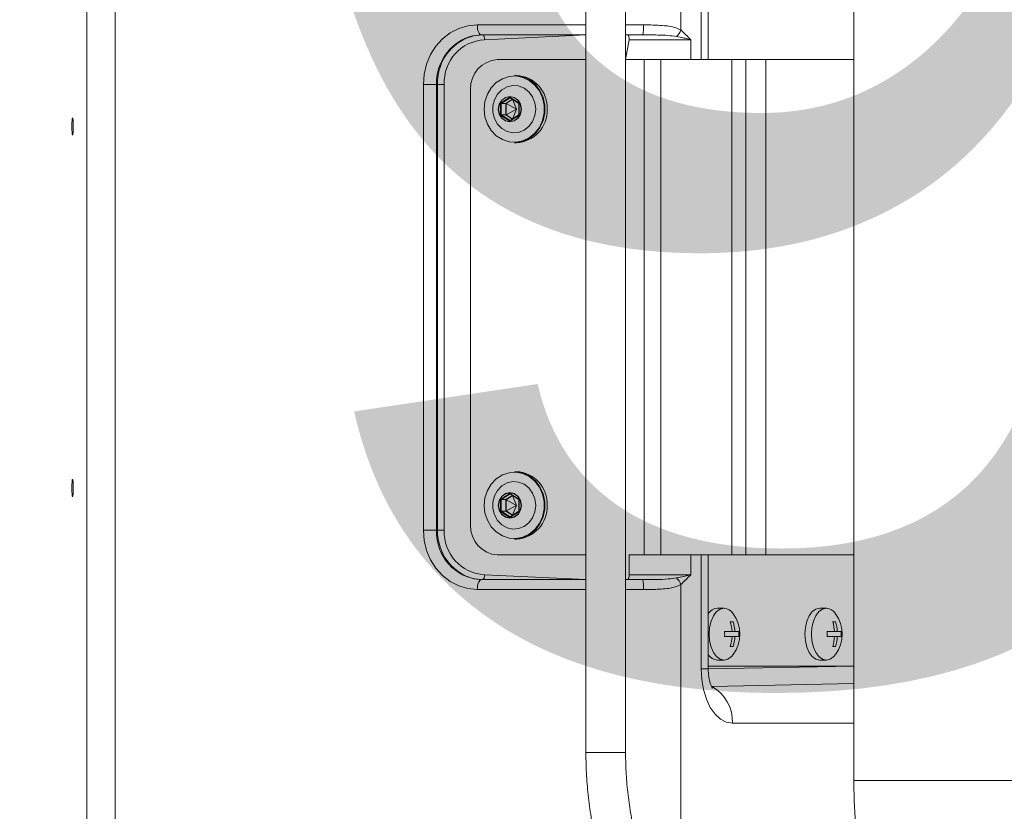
# Model space of a CAD drawing. Header units: millimetres. Extents: x 69081 to 158617, y -37521 to -9534.
# Tile 181 of 256: x 113675 to 113695, y -20048 to -20032. Entities that reach past the tile are written whole.
import ezdxf

# ---------------------------------------------------------------- set-up
doc = ezdxf.new("R2010")
doc.units = ezdxf.units.MM
doc.layers.add('ARCH_wyposażenie', color=8, linetype='Continuous', lineweight=9)
doc.layers.add('JS_DACH', color=3, linetype='Continuous')
doc.layers.add('R-----OP', color=1, linetype='Continuous')
doc.styles.add('SŁAWKA', font='simplex.shx', dxfattribs={"height": 12.5})

# ---------------------------------------------------------------- blocks, each defined once
blk = doc.blocks.new('MASZYNA MYJĄCA')
at = {"layer": 'ARCH_wyposażenie'}
for p, q in [((9.556, -12.999), (9.556, -16.199)), ((-9.556, -16.199), (9.556, -16.199)), ((-5, -16.199), (-5, -20.807)), ((5, -20.732), (5, -16.199)), ((7.25, -16.199), (7.25, -19.126)), ((7.3, -19.138), (7.25, -16.199)), ((7.655, -19.068), (7.6, -16.199)), ((8.4, -16.199), (8.4, -18.651)), ((6.55, -16.457), (6.55, -16.742)), ((6.65, -16.457), (6.65, -16.742)), ((6.352, -16.571), (6.352, -16.628)), ((6.848, -16.628), (6.848, -16.571)), ((6.075, -16.755), (6.075, -16.888)), ((7.125, -16.888), (7.125, -16.755)), ((-5, -17.979), (5, -17.979)), ((5, -18.379), (-5, -18.379)), ((-5, -18.663), (5, -18.663)), ((6.352, -18.637), (6.352, -18.694)), ((6.55, -18.523), (6.55, -18.808)), ((6.65, -18.523), (6.65, -18.808)), ((6.848, -18.694), (6.848, -18.637)), ((6.075, -18.82), (6.075, -18.954)), ((7.125, -18.954), (7.125, -18.82)), ((-5, -19.138), (-7.3, -19.138)), ((7.3, -19.138), (5, -19.138)), ((7.25, -19.138), (7.25, -19.126)), ((7.3, -19.138), (7.3, -19.283)), ((-5, -19.283), (-7.3, -19.283)), ((7.3, -19.283), (5, -19.283)), ((-5.4, -19.49), (-5.4, -20.732)), ((-5.4, -19.49), (-5, -19.49)), ((5, -19.49), (5.4, -19.49)), ((5.4, -20.732), (5.4, -19.49)), ((-10.6, -19.694), (-5.599, -19.694)), ((5.599, -19.694), (10.6, -19.694)), ((-5, -20.094), (5, -20.094)), ((-5.7, -20.807), (-5.7, -20.448)), ((-5.5, -20.461), (-5.5, -20.807)), ((-5, -20.432), (5, -20.432)), ((5.5, -20.807), (5.5, -20.461)), ((5.7, -20.448), (5.7, -20.807)), ((8.99, -20.807), (-8.99, -20.807)), ((-5, -20.807), (-5.4, -20.732)), ((-5.4, -20.732), (-5.4, -20.732)), ((5.4, -20.732), (5, -20.732)), ((5.4, -20.732), (5.4, -20.732)), ((8.99, -20.807), (8.99, -21.607)), ((-8.99, -21.607), (8.99, -21.607)), ((-5.7, -23.8), (-5.7, -21.607)), ((-5.5, -21.607), (-5.5, -23.715)), ((-5.5, -21.607), (-5.4, -23.652)), ((-5, -21.607), (-5, -23.39)), ((5, -23.39), (5, -21.607)), ((5.4, -23.652), (5.5, -21.607)), ((5.5, -23.715), (5.5, -21.607)), ((5.7, -21.607), (5.7, -23.8)), ((-4.68, -23.007), (-4.68, -23.049)), ((-4.242, -23.142), (-4.121, -22.952)), ((-4.231, -23.138), (-4.116, -22.958)), ((-4, -23.01), (-4.201, -23.091)), ((-4.121, -22.952), (-4.116, -22.958)), ((-4.121, -22.952), (-3.879, -22.952)), ((-4.116, -22.958), (-3.884, -22.958)), ((-4, -23.01), (-4.112, -23.215)), ((-4, -23.01), (-4, -23.01)), ((-4, -23.01), (-3.799, -23.091)), ((-4, -23.01), (-3.888, -23.215)), ((-3.879, -22.952), (-3.884, -22.958)), ((-3.884, -22.958), (-3.769, -23.139)), ((-3.879, -22.952), (-3.758, -23.142)), ((-3.32, -23.049), (-3.32, -23.009)), ((3.32, -23.007), (3.32, -23.049)), ((3.758, -23.142), (3.879, -22.952)), ((3.769, -23.138), (3.884, -22.958)), ((4, -23.01), (3.799, -23.091)), ((3.879, -22.952), (3.884, -22.958)), ((3.879, -22.952), (4.121, -22.952)), ((3.884, -22.958), (4.116, -22.958)), ((4, -23.01), (3.888, -23.215)), ((4, -23.01), (4.201, -23.091)), ((4, -23.01), (4, -23.01)), ((4, -23.01), (4.112, -23.215)), ((4.121, -22.952), (4.116, -22.958)), ((4.116, -22.958), (4.231, -23.139)), ((4.121, -22.952), (4.242, -23.142)), ((4.68, -23.049), (4.68, -23.009)), ((-4.242, -23.142), (-4.231, -23.138)), ((-4.121, -23.333), (-4.242, -23.142)), ((-4.231, -23.138), (-4.115, -23.319)), ((-4.115, -23.225), (-4.201, -23.091)), ((-4.201, -23.091), (-4.112, -23.215)), ((-4.112, -23.215), (-4.115, -23.225)), ((-4.115, -23.225), (-4.115, -23.319)), ((-3.885, -23.225), (-4.115, -23.225)), ((-4.112, -23.215), (-3.888, -23.215)), ((-3.888, -23.215), (-3.799, -23.091)), ((-3.888, -23.215), (-3.885, -23.225)), ((-3.799, -23.091), (-3.885, -23.225)), ((-3.885, -23.319), (-3.769, -23.138)), ((-3.885, -23.225), (-3.885, -23.319)), ((-3.758, -23.142), (-3.879, -23.333)), ((-3.769, -23.138), (-3.758, -23.142)), ((3.758, -23.142), (3.769, -23.138)), ((3.879, -23.333), (3.758, -23.142)), ((3.769, -23.138), (3.885, -23.319)), ((3.885, -23.225), (3.799, -23.091)), ((3.799, -23.091), (3.888, -23.215)), ((3.888, -23.215), (3.885, -23.225)), ((3.885, -23.225), (3.885, -23.319)), ((4.115, -23.225), (3.885, -23.225)), ((3.888, -23.215), (4.112, -23.215)), ((4.112, -23.215), (4.201, -23.091)), ((4.112, -23.215), (4.115, -23.225)), ((4.201, -23.091), (4.115, -23.225)), ((4.115, -23.319), (4.231, -23.138)), ((4.115, -23.225), (4.115, -23.319)), ((4.242, -23.142), (4.121, -23.333)), ((4.231, -23.138), (4.242, -23.142)), ((-4.115, -23.319), (-4.121, -23.333)), ((-3.879, -23.333), (-4.121, -23.333)), ((-4.115, -23.319), (-3.885, -23.319)), ((-3.885, -23.319), (-3.879, -23.333)), ((3.885, -23.319), (3.879, -23.333)), ((4.121, -23.333), (3.879, -23.333)), ((3.885, -23.319), (4.115, -23.319)), ((4.115, -23.319), (4.121, -23.333)), ((-4.4, -23.934), (4.4, -23.934)), ((-4.5, -24.467), (4.5, -24.467)), ((-4.5, -24.887), (-4.5, -24.467)), ((4.5, -24.6), (-4.5, -24.6)), ((-4.5, -24.621), (4.5, -24.621)), ((4.5, -24.887), (4.5, -24.467)), ((4.5, -24.887), (-4.5, -24.887)), ((-10.6, -31.108), (10.6, -31.108)), ((10.6, -31.681), (-10.6, -31.681))]:
    blk.add_line(p, q, dxfattribs=at)
for points in [[(6.075, -16.755), (6.093, -16.833), (6.145, -16.905), (6.229, -16.968), (6.338, -17.016), (6.464, -17.046), (6.6, -17.056), (6.736, -17.046), (6.863, -17.016), (6.971, -16.968), (7.055, -16.905), (7.107, -16.833), (7.125, -16.755), (7.107, -16.677), (7.055, -16.604), (7.013, -16.569)], [(6.075, -16.888), (6.093, -16.966), (6.145, -17.039), (6.229, -17.101), (6.338, -17.149), (6.464, -17.179), (6.6, -17.189), (6.736, -17.179), (6.863, -17.149), (6.971, -17.101), (7.055, -17.039), (7.107, -16.966), (7.125, -16.888)], [(6.075, -18.82), (6.093, -18.898), (6.145, -18.971), (6.229, -19.033), (6.338, -19.081), (6.464, -19.111), (6.6, -19.122), (6.736, -19.111), (6.863, -19.081), (6.971, -19.033), (7.055, -18.971), (7.107, -18.898), (7.125, -18.82), (7.107, -18.742), (7.055, -18.67), (7.013, -18.634)], [(8.4, -18.651), (8.379, -18.775), (8.316, -18.893), (8.215, -19.002), (8.078, -19.098), (7.911, -19.176), (7.721, -19.235), (7.515, -19.271), (7.3, -19.283)], [(-5.5, -20.807), (-5.498, -20.766), (-5.492, -20.758), (-5.483, -20.75), (-5.471, -20.744), (-5.456, -20.739), (-5.438, -20.735), (-5.42, -20.732), (-5.4, -20.732)], [(5.5, -20.807), (5.498, -20.766), (5.492, -20.758), (5.483, -20.75), (5.471, -20.744), (5.456, -20.739), (5.438, -20.735), (5.42, -20.732), (5.4, -20.732)], [(-4.68, -23.049), (-4.679, -23.013), (-4.651, -22.873), (-4.589, -22.741), (-4.495, -22.626), (-4.374, -22.534), (-4.233, -22.47), (-4.079, -22.437), (-3.921, -22.437), (-3.767, -22.47), (-3.626, -22.534), (-3.505, -22.626), (-3.411, -22.741), (-3.349, -22.873), (-3.321, -23.013), (-3.32, -23.049)], [(-4, -23.661), (-3.845, -23.644), (-3.699, -23.596), (-3.569, -23.519), (-3.463, -23.416), (-3.385, -23.294), (-3.34, -23.159), (-3.331, -23.018), (-3.358, -22.879), (-3.42, -22.75), (-3.513, -22.637), (-3.632, -22.546), (-3.771, -22.483), (-3.922, -22.45), (-4.078, -22.45), (-4.229, -22.483), (-4.368, -22.546), (-4.487, -22.637), (-4.58, -22.75), (-4.642, -22.879), (-4.669, -23.018), (-4.66, -23.159), (-4.615, -23.294), (-4.537, -23.416), (-4.431, -23.519), (-4.301, -23.596), (-4.155, -23.644), (-4, -23.661)], [(3.32, -23.049), (3.321, -23.013), (3.349, -22.873), (3.411, -22.741), (3.505, -22.626), (3.626, -22.534), (3.767, -22.47), (3.921, -22.437), (4.079, -22.437), (4.233, -22.47), (4.374, -22.534), (4.495, -22.626), (4.589, -22.741), (4.651, -22.873), (4.679, -23.013), (4.68, -23.049)], [(4, -23.661), (4.155, -23.644), (4.301, -23.596), (4.431, -23.519), (4.537, -23.416), (4.615, -23.294), (4.66, -23.159), (4.669, -23.018), (4.642, -22.879), (4.58, -22.75), (4.487, -22.637), (4.368, -22.546), (4.229, -22.483), (4.078, -22.45), (3.922, -22.45), (3.771, -22.483), (3.632, -22.546), (3.513, -22.637), (3.42, -22.75), (3.358, -22.879), (3.331, -23.018), (3.34, -23.159), (3.385, -23.294), (3.463, -23.416), (3.569, -23.519), (3.699, -23.596), (3.845, -23.644), (4, -23.661)], [(-4, -22.618), (-4.13, -22.635), (-4.249, -22.682), (-4.351, -22.757), (-4.426, -22.853), (-4.47, -22.965), (-4.479, -23.083), (-4.452, -23.199), (-4.392, -23.304), (-4.303, -23.391), (-4.191, -23.453), (-4.065, -23.484), (-3.935, -23.484), (-3.809, -23.453), (-3.697, -23.391), (-3.608, -23.304), (-3.548, -23.199), (-3.521, -23.083), (-3.53, -22.965), (-3.574, -22.853), (-3.649, -22.757), (-3.751, -22.682), (-3.87, -22.635), (-4, -22.618)], [(4, -22.618), (3.87, -22.635), (3.751, -22.682), (3.649, -22.757), (3.574, -22.853), (3.53, -22.965), (3.521, -23.083), (3.548, -23.199), (3.608, -23.304), (3.697, -23.391), (3.809, -23.453), (3.935, -23.484), (4.065, -23.484), (4.191, -23.453), (4.303, -23.391), (4.392, -23.304), (4.452, -23.199), (4.479, -23.083), (4.47, -22.965), (4.426, -22.853), (4.351, -22.757), (4.249, -22.682), (4.13, -22.635), (4, -22.618)], [(-4, -23.375), (-4.099, -23.357), (-4.182, -23.307), (-4.238, -23.231), (-4.257, -23.142), (-4.238, -23.052), (-4.182, -22.977), (-4.099, -22.926), (-4, -22.908), (-3.901, -22.926), (-3.818, -22.977), (-3.762, -23.052), (-3.743, -23.142), (-3.762, -23.231), (-3.818, -23.307), (-3.901, -23.357), (-4, -23.375)], [(-4, -23.371), (-3.903, -23.354), (-3.821, -23.304), (-3.766, -23.23), (-3.747, -23.142), (-3.766, -23.055), (-3.821, -22.98), (-3.903, -22.931), (-4, -22.913), (-4.097, -22.931), (-4.179, -22.98), (-4.234, -23.055), (-4.253, -23.142), (-4.234, -23.23), (-4.179, -23.304), (-4.097, -23.354), (-4, -23.371)], [(4, -23.375), (3.901, -23.357), (3.818, -23.307), (3.762, -23.231), (3.743, -23.142), (3.762, -23.052), (3.818, -22.977), (3.901, -22.926), (4, -22.908), (4.099, -22.926), (4.182, -22.977), (4.238, -23.052), (4.257, -23.142), (4.238, -23.231), (4.182, -23.307), (4.099, -23.357), (4, -23.375)], [(4, -23.371), (4.097, -23.354), (4.179, -23.304), (4.234, -23.23), (4.253, -23.142), (4.234, -23.055), (4.179, -22.98), (4.097, -22.931), (4, -22.913), (3.903, -22.931), (3.821, -22.98), (3.766, -23.055), (3.747, -23.142), (3.766, -23.23), (3.821, -23.304), (3.903, -23.354), (4, -23.371)], [(-5.7, -23.8), (-5.661, -23.798), (-5.623, -23.793), (-5.589, -23.786), (-5.559, -23.775), (-5.534, -23.762), (-5.515, -23.748), (-5.504, -23.732), (-5.5, -23.715)], [(-4.5, -24.887), (-4.708, -24.871), (-4.91, -24.822), (-5.1, -24.742), (-5.271, -24.633), (-5.419, -24.499), (-5.539, -24.344), (-5.628, -24.172), (-5.682, -23.989), (-5.7, -23.8)], [(-5.5, -23.694), (-5.498, -23.686), (-5.492, -23.678), (-5.483, -23.671), (-5.471, -23.664), (-5.456, -23.659), (-5.438, -23.655), (-5.42, -23.653), (-5.4, -23.652)], [(-5.433, -24.02), (-5.481, -23.871), (-5.5, -23.694)], [(-5.5, -23.715), (-5.481, -23.892), (-5.463, -23.961)], [(5.7, -23.8), (5.682, -23.989), (5.628, -24.172), (5.539, -24.344), (5.419, -24.499), (5.271, -24.633), (5.1, -24.742), (4.91, -24.822), (4.708, -24.871), (4.5, -24.887)], [(5.5, -23.694), (5.498, -23.686), (5.492, -23.678), (5.483, -23.671), (5.471, -23.664), (5.456, -23.659), (5.438, -23.655), (5.42, -23.653), (5.4, -23.652)], [(5.5, -23.694), (5.481, -23.871), (5.43, -24.027)], [(5.7, -23.8), (5.661, -23.798), (5.623, -23.793), (5.589, -23.786), (5.559, -23.775), (5.534, -23.762), (5.515, -23.748), (5.504, -23.732), (5.5, -23.715)], [(-3.65, -31.953), (-3.717, -31.954), (-3.774, -31.957), (-3.812, -31.962), (-3.825, -31.968), (-3.812, -31.974), (-3.774, -31.978), (-3.717, -31.982), (-3.65, -31.983), (-3.583, -31.982), (-3.526, -31.978), (-3.488, -31.974), (-3.475, -31.968), (-3.488, -31.962), (-3.526, -31.957), (-3.583, -31.954), (-3.65, -31.953)], [(3.65, -31.953), (3.583, -31.954), (3.526, -31.957), (3.488, -31.962), (3.475, -31.968), (3.488, -31.974), (3.526, -31.978), (3.583, -31.982), (3.65, -31.983), (3.717, -31.982), (3.774, -31.978), (3.812, -31.974), (3.825, -31.968), (3.812, -31.962), (3.774, -31.957), (3.717, -31.954), (3.65, -31.953)]]:
    blk.add_lwpolyline(points, dxfattribs=at)
for centre, radius, start, end in [((6.6, -17.134), 0.7, 53.866, 126.134), ((6.6, -17.151), 0.696, 85.8821, 94.1179), ((6.319, -16.775), 0.245, 122.6033, 175.2287), ((6.815, -16.599), 0.464, 176.455, 183.545), ((6.598, -17.365), 0.832, 93.3056, 107.2259), ((6.598, -17.422), 0.832, 93.3056, 107.2259), ((6.602, -17.365), 0.832, 72.7741, 86.6944), ((6.602, -17.422), 0.832, 72.7741, 86.6944), ((6.385, -16.599), 0.464, 356.455, 3.545), ((6.6, -18.345), 1.604, 88.2132, 91.7868), ((6.319, -18.841), 0.245, 122.6054, 175.2262), ((6.6, -19.2), 0.7, 53.866, 126.134), ((6.815, -18.665), 0.464, 176.4551, 183.5449), ((6.598, -19.431), 0.832, 93.3056, 107.2259), ((6.598, -19.488), 0.831, 93.3016, 107.2299), ((6.6, -19.218), 0.697, 85.8844, 94.1156), ((6.602, -19.431), 0.832, 72.7741, 86.6944), ((6.602, -19.488), 0.831, 72.77, 86.6985), ((6.385, -18.665), 0.464, 356.4551, 3.5449), ((8.365, -19.463), 0.813, 87.529, 150.9279), ((6.6, -20.403), 1.596, 88.2049, 91.7951), ((6.318, -18.934), 0.244, 184.6935, 236.6819), ((6.882, -18.934), 0.244, 303.3181, 355.3065), ((-5.668, -19.944), 0.26, 39.1257, 74.5657), ((5.668, -19.944), 0.26, 105.4343, 140.8743), ((-5.65, -21.233), 0.787, 78.9913, 93.6304), ((5.65, -21.233), 0.787, 86.3696, 101.0087), ((-4.036, -23.034), 0.644, 86.7845, 177.5879), ((-3.973, -23.044), 0.654, 3.1043, 92.3462), ((3.964, -23.034), 0.644, 86.7846, 177.5879), ((4.027, -23.044), 0.654, 3.1043, 92.3462), ((-4.427, -23.36), 0.574, 182.952, 272.6755), ((4.427, -23.36), 0.574, 267.3245, 357.048), ((-4.54, -23.607), 0.861, 182.9565, 272.6793), ((4.54, -23.607), 0.861, 267.3207, 357.0435), ((4.545, -23.666), 0.957, 267.3211, 357.0433), ((-4.526, -23.628), 0.994, 199.5488, 271.5144), ((-4.533, -23.613), 0.988, 204.346, 271.9104), ((4.524, -23.598), 1.003, 268.6469, 334.6693)]:
    blk.add_arc(centre, radius, start, end, dxfattribs=at)
for points, knots in [([(9.556, -16.199), (9.642, -16.199), (9.887, -16.197), (10.289, -16.179), (10.762, -16.139), (11.23, -16.078), (11.691, -15.999), (12.145, -15.899), (12.589, -15.78), (13.022, -15.64), (13.442, -15.481), (13.847, -15.302), (14.234, -15.104), (14.603, -14.885), (14.949, -14.647), (15.272, -14.391), (15.566, -14.118), (15.832, -13.829), (16.065, -13.528), (16.265, -13.216), (16.431, -12.895), (16.56, -12.578), (16.636, -12.329), (16.668, -12.19), (16.676, -12.154)], [0, 0, 0, 0, 0.02602, 0.074195, 0.122418, 0.170718, 0.219131, 0.267691, 0.31643, 0.365377, 0.41455, 0.463953, 0.513569, 0.563341, 0.613138, 0.66277, 0.712014, 0.760625, 0.808385, 0.855144, 0.900841, 0.94551, 0.985838, 1, 1, 1, 1]), ([(14.545, -17.078), (14.536, -17.13), (14.507, -17.288), (14.436, -17.549), (14.322, -17.856), (14.177, -18.156), (14.003, -18.447), (13.802, -18.727), (13.573, -18.995), (13.32, -19.249), (13.042, -19.488), (12.741, -19.711), (12.419, -19.916), (12.079, -20.102), (11.72, -20.268), (11.347, -20.414), (10.96, -20.538), (10.562, -20.639), (10.155, -20.718), (9.742, -20.772), (9.352, -20.802), (9.101, -20.806), (8.99, -20.807)], [0, 0, 0, 0, 0.0262665, 0.0790586, 0.1317424, 0.1842468, 0.2365593, 0.2886871, 0.3406481, 0.3924685, 0.4441762, 0.4957971, 0.5473541, 0.5988671, 0.6503502, 0.7018152, 0.7532699, 0.8047187, 0.8561642, 0.9076081, 0.9590503, 1, 1, 1, 1]), ([(8.99, -21.607), (9.07, -21.607), (9.301, -21.605), (9.681, -21.582), (10.127, -21.531), (10.569, -21.456), (11.002, -21.356), (11.426, -21.232), (11.838, -21.085), (12.235, -20.915), (12.617, -20.723), (12.981, -20.51), (13.325, -20.278), (13.648, -20.026), (13.947, -19.757), (14.222, -19.471), (14.47, -19.171), (14.691, -18.858), (14.883, -18.533), (15.046, -18.198), (15.177, -17.855), (15.275, -17.525), (15.316, -17.308), (15.334, -17.21)], [0, 0, 0, 0, 0.0263122, 0.0755671, 0.124835, 0.1741094, 0.2233911, 0.2726802, 0.3219759, 0.3712747, 0.4205723, 0.4698621, 0.5191354, 0.5683803, 0.6175832, 0.6667279, 0.7157976, 0.764775, 0.8136449, 0.8623959, 0.9110224, 0.9595272, 1, 1, 1, 1]), ([(7.655, -19.068), (7.692, -19.052), (7.694, -19.05), (7.673, -19.064), (7.624, -19.086), (7.55, -19.11), (7.455, -19.129), (7.368, -19.137), (7.315, -19.138), (7.3, -19.138)], [0, 0, 0, 0, 0.077161, 0.239678, 0.401992, 0.569231, 0.743482, 0.924576, 1, 1, 1, 1]), ([(-5.599, -19.694), (-5.535, -19.625), (-5.471, -19.557), (-5.4, -19.49), (-5.4, -19.49)], [0, 0, 0, 0, 0.9956132, 1, 1, 1, 1]), ([(-5.4, -19.49), (-5.4, -19.49), (-5.4, -19.491), (-5.401, -19.494), (-5.405, -19.509), (-5.417, -19.553), (-5.439, -19.642), (-5.456, -19.73), (-5.466, -19.78)], [0, 0, 0, 0, 0.004731, 0.00938, 0.044364, 0.184957, 0.531153, 1, 1, 1, 1]), ([(5.466, -19.78), (5.456, -19.73), (5.439, -19.642), (5.417, -19.553), (5.405, -19.509), (5.401, -19.494), (5.4, -19.491), (5.4, -19.49), (5.4, -19.49)], [0, 0, 0, 0, 0.468847, 0.815043, 0.955636, 0.99062, 0.995269, 1, 1, 1, 1]), ([(5.4, -19.49), (5.4, -19.49), (5.471, -19.557), (5.535, -19.625), (5.599, -19.694)], [0, 0, 0, 0, 0.0043868, 1, 1, 1, 1]), ([(-5.7, -20.448), (-5.7, -20.423), (-5.7, -20.296), (-5.693, -20.086), (-5.669, -19.85), (-5.622, -19.745), (-5.599, -19.694)], [0, 0, 0, 0, 0.082991, 0.426297, 0.719237, 1, 1, 1, 1]), ([(-5.466, -19.78), (-5.474, -19.837), (-5.49, -19.953), (-5.497, -20.141), (-5.498, -20.269), (-5.499, -20.325)], [0, 0, 0, 0, 0.352251, 0.714826, 1, 1, 1, 1]), ([(5.5, -20.461), (5.5, -20.373), (5.499, -20.195), (5.491, -19.961), (5.474, -19.834), (5.466, -19.78)], [0, 0, 0, 0, 0.361574, 0.728622, 1, 1, 1, 1]), ([(5.599, -19.694), (5.621, -19.742), (5.673, -19.857), (5.696, -20.119), (5.699, -20.338), (5.7, -20.448)], [0, 0, 0, 0, 0.266299, 0.631693, 1, 1, 1, 1]), ([(-5.499, -20.325), (-5.499, -20.351), (-5.5, -20.396), (-5.5, -20.441), (-5.5, -20.461)], [0, 0, 0, 0, 0.569041, 1, 1, 1, 1])]:
    blk.add_open_spline(points, degree=3, knots=knots, dxfattribs=at)

msp = doc.modelspace()

# ---------------------------------------------------------------- block references
at = {"layer": 'JS_DACH', "rotation": 270.0000000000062}
msp.add_blockref('MASZYNA MYJĄCA', (113708.2234, -20037.6197), dxfattribs=at)

# ---------------------------------------------------------------- texts
at = {"layer": 'R-----OP', "insert": (113574.4549, -20006.3591), "char_height": 30, "width": 261.963804, "attachment_point": 1, "style": 'SŁAWKA'}
msp.add_mtext('{\\fArial|b0|i0|c238|p34;\\C251;pom. gosp.}', dxfattribs=at)

doc.saveas('drawing.dxf')
